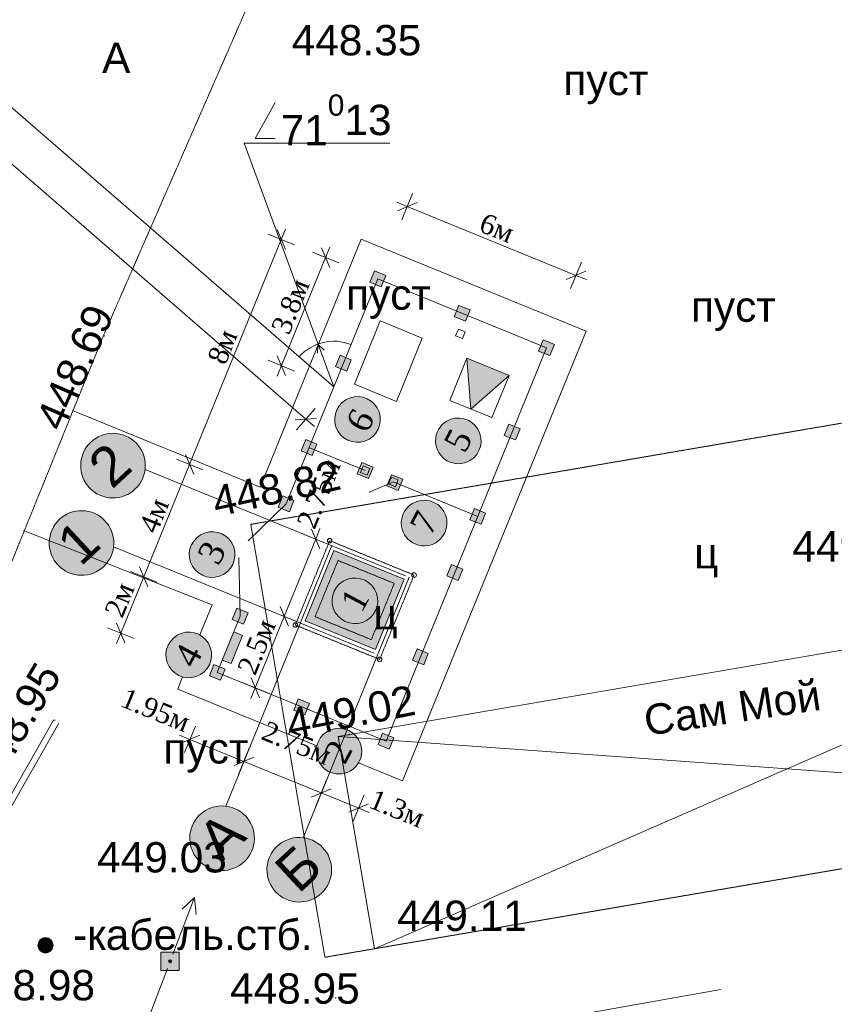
# Model space of a CAD drawing. Header units: millimetres. Extents: x 918404 to 1362154, y 4120617 to 4364104.
# Tile 123 of 256: x 1001709 to 1007075, y 4240037 to 4246523. Entities that reach past the tile are written whole.
import ezdxf

# ---------------------------------------------------------------- set-up
doc = ezdxf.new("R2010")
doc.units = ezdxf.units.MM
doc.header["$MEASUREMENT"] = 0
doc.linetypes.add('STRIHSMALL', pattern=[1, 0.5, -0.5])
doc.linetypes.add('Д_ТРОТ_ТРУБА', pattern=[1.5, 0.75, -0.75])
for name, color, linetype, lineweight in [('(008) Скульптуры_Ном._пера__7', 7, 'Continuous', 18), ('(016) Кабель_Ном._пера__7', 7, 'Continuous', 18), ('(022) Возд. Линии_Ном._пера__240', 240, 'Continuous', 18), ('(022) Возд. Линии_Ном._пера__7', 7, 'Continuous', 18), ('(025) Дорога_Ном._пера__7', 7, 'Continuous', 18), ('0_Ном._пера__1', 1, 'Continuous', 18), ('0_Ном._пера__4', 4, 'Continuous', 18), ('0_Ном._пера__5', 5, 'Continuous', 18), ('0_Ном._пера__6', 6, 'Continuous', 18), ('0_Ном._пера__7', 7, 'Continuous', 18), ('0_Ном._пера__7_Ном._пера__1', 1, 'Continuous', 18), ('0_Ном._пера__7_Ном._пера__7', 7, 'Continuous', 18), ('DIMS_Ном._пера__7', 7, 'Continuous', 18), ('Fills_Pen_No__7_Ном._пера__7', 7, 'Continuous', 18), ('ВЫСОТА_Ном._пера__5', 5, 'Continuous', 18), ('ВЫСОТА_Ном._пера__7', 7, 'Continuous', 18), ('Отметка_Ном._пера__255', 255, 'Continuous', 18), ('Текст_Ном._пера__12', 12, 'Continuous', 18), ('ТОЧКИ_Ном._пера__5', 5, 'Continuous', 18)]:
    doc.layers.add(name, color=color, linetype=linetype, lineweight=lineweight)
for name, color, linetype, lineweight, true_color in [('0_Ном._пера__128', 7, 'Continuous', 18, 0x00261c), ('64_Ном._пера__1_Ном._пера__28', 7, 'Continuous', 18, 0x260900), ('64_Ном._пера__1_Ном._пера__48', 7, 'Continuous', 18, 0x261c00), ('Отметка_Ном._пера__244', 7, 'Continuous', 18, 0x7f001f)]:
    doc.layers.add(name, color=color, linetype=linetype, lineweight=lineweight, true_color=true_color)
doc.layers.add('64_Ном._пера__1', color=7, linetype='Continuous')
doc.layers.add('DIMS', color=7, linetype='Continuous')
doc.styles.add('СГЕНЕРИР_СТИЛЬ_1', font='arial.ttf')
doc.styles.add('СГЕНЕРИР_СТИЛЬ_2', font='arial.ttf')
doc.styles.add('СГЕНЕРИР_СТИЛЬ_4', font='times.ttf')
doc.styles.add('СГЕНЕРИР_СТИЛЬ_5', font='times.ttf')
doc.dimstyles.new('СГЕНЕРИР_СТИЛЬ__1', dxfattribs={"dimtxt": 129.999995, "dimasz": 95, "dimexe": 0.18, "dimexo": 100000, "dimgap": 0.09, "dimtad": 1, "dimdec": 0, "dimzin": 0, "dimdsep": 46, "dimtxsty": 'СГЕНЕРИР_СТИЛЬ_5', "dimblk": 'ARROWHEAD_6', "dimblk1": 'ARROWHEAD_6', "dimblk2": 'ARROWHEAD_6', "dimcen": 0.09, "dimclrd": 7, "dimclre": 7, "dimclrt": 7, "dimazin": 0, "dimtfac": 1, "dimtdec": 4, "dimtmove": 0, "dimatfit": 3, "dimfxl": 0, "dimtolj": 1, "dimtzin": 0, "dimarcsym": 0})

# ---------------------------------------------------------------- blocks, each defined once
blk = doc.blocks.new('*D1102', base_point=(295942.9, 4126321.9))
at = {"layer": 'DIMS_Ном._пера__7', "linetype": 'Continuous'}
for p, q in [((1004226.8, 4245205.2), (1004297.6, 4245378.8)), ((1004192.8, 4245320.3), (1004262.2, 4245292)), ((1004327.4, 4245319.4), (1004197, 4245264.6)), ((1004262.2, 4245292), (1005373.4, 4244838.9)), ((1005338, 4244752.1), (1005408.8, 4244925.7)), ((1005308.2, 4244811.5), (1005438.5, 4244866.3)), ((1005373.4, 4244838.9), (1005442.8, 4244810.5))]:
    blk.add_line(p, q, dxfattribs=at)
at = {"layer": 'DIMS_Ном._пера__7', "insert": (1004724.7, 4245131.5), "char_height": 130, "attachment_point": 7, "rotation": 337.81331, "style": 'СГЕНЕРИР_СТИЛЬ_5'}
blk.add_mtext('{6м}', dxfattribs=at)
blk = doc.blocks.new('ARROWHEAD_6')
at = {"color": 0, "linetype": 'Continuous', "lineweight": 0}
for p, q in [((0, 0), (-1, 0)), ((-0.5, -0.5), (0.5, 0.5))]:
    blk.add_line(p, q, dxfattribs=at)
blk = doc.blocks.new('*D1103', base_point=(295942.9, 4126321.9))
at = {"layer": 'DIMS_Ном._пера__7', "linetype": 'Continuous'}
for p, q in [((1003460, 4245009.6), (1003405.2, 4245140)), ((1003460.9, 4245144.2), (1003432.6, 4245074.8)), ((1003432.6, 4245074.8), (1002828.4, 4243593.4)), ((1003345.8, 4245110.2), (1003519.4, 4245039.4)), ((1002855.9, 4243528.2), (1002801, 4243658.6)), ((1002828.4, 4243593.4), (1002526.5, 4242853)), ((1002741.6, 4243628.8), (1002915.3, 4243558))]:
    blk.add_line(p, q, dxfattribs=at)
at = {"layer": 'DIMS_Ном._пера__7', "insert": (1003064.5, 4244241), "char_height": 130, "attachment_point": 7, "rotation": 67.81331, "style": 'СГЕНЕРИР_СТИЛЬ_5'}
blk.add_mtext('{8м}', dxfattribs=at)
blk = doc.blocks.new('*D1104', base_point=(295942.9, 4126321.9))
at = {"layer": 'DIMS_Ном._пера__7', "linetype": 'Continuous'}
for p, q in [((1002855.9, 4243528.2), (1002801, 4243658.6)), ((1002828.4, 4243593.4), (1002526.5, 4242853)), ((1002439.7, 4242888.5), (1002613.3, 4242817.6)), ((1002553.9, 4242787.9), (1002499.1, 4242918.2)), ((1002526.5, 4242853), (1002375.5, 4242482.7))]:
    blk.add_line(p, q, dxfattribs=at)
at = {"layer": 'DIMS_Ном._пера__7', "insert": (1002611.4, 4243130.1), "char_height": 130, "attachment_point": 7, "rotation": 67.81331, "style": 'СГЕНЕРИР_СТИЛЬ_5'}
blk.add_mtext('{4м}', dxfattribs=at)
blk = doc.blocks.new('*D1105', base_point=(295942.9, 4126321.9))
at = {"layer": 'DIMS_Ном._пера__7', "linetype": 'Continuous'}
for p, q in [((1002553.9, 4242787.9), (1002499.1, 4242918.2)), ((1002526.5, 4242853), (1002375.5, 4242482.7)), ((1002348, 4242547.8), (1002402.9, 4242417.5)), ((1002288.7, 4242518.1), (1002462.3, 4242447.3)), ((1002375.5, 4242482.7), (1002347.1, 4242413.2))]:
    blk.add_line(p, q, dxfattribs=at)
at = {"layer": 'DIMS_Ном._пера__7', "insert": (1002384.9, 4242574.8), "char_height": 130, "attachment_point": 7, "rotation": 67.81331, "style": 'СГЕНЕРИР_СТИЛЬ_5'}
blk.add_mtext('{2м}', dxfattribs=at)
blk = doc.blocks.new('*D1106', base_point=(295942.9, 4126321.9))
at = {"layer": 'DIMS_Ном._пера__7', "linetype": 'Continuous'}
for p, q in [((1003751.1, 4244890.9), (1003696.3, 4245021.2)), ((1003723.7, 4244956), (1003752, 4245025.5)), ((1003433.4, 4244244.2), (1003723.7, 4244956)), ((1003810.5, 4244920.6), (1003636.9, 4244991.5)), ((1003406, 4244309.3), (1003460.8, 4244179)), ((1003520.2, 4244208.8), (1003346.6, 4244279.6)), ((1003405.1, 4244174.7), (1003433.4, 4244244.2))]:
    blk.add_line(p, q, dxfattribs=at)
at = {"layer": 'DIMS_Ном._пера__7', "insert": (1003484.8, 4244439), "char_height": 130, "attachment_point": 7, "rotation": 67.81331, "style": 'СГЕНЕРИР_СТИЛЬ_5'}
blk.add_mtext('{3.8м}', dxfattribs=at)
blk = doc.blocks.new('*D1107', base_point=(295942.9, 4126321.9))
at = {"layer": 'DIMS_Ном._пера__7', "linetype": 'Continuous'}
for p, q in [((998398.6, 4248522.7), (998275.7, 4248381.1)), ((998337.2, 4248451.9), (998280.5, 4248501)), ((998407.7, 4248456.9), (998266.6, 4248446.9)), ((1003593.7, 4243891.8), (998337.2, 4248451.9)), ((1003655.2, 4243962.6), (1003532.3, 4243821)), ((1003523.2, 4243886.8), (1003664.3, 4243896.8)), ((1003650.4, 4243842.7), (1003593.7, 4243891.8))]:
    blk.add_line(p, q, dxfattribs=at)
at = {"layer": 'DIMS_Ном._пера__7', "insert": (1000861.7, 4246296.3), "char_height": 130, "attachment_point": 7, "rotation": 319.05806, "style": 'СГЕНЕРИР_СТИЛЬ_5'}
blk.add_mtext('{35м}', dxfattribs=at)
blk = doc.blocks.new('*D1152', base_point=(295942.9, 4126321.9))
at = {"layer": 'DIMS_Ном._пера__7', "linetype": 'Continuous'}
for p, q in [((1003572, 4243137), (1003745.7, 4243066.4)), ((1003686.3, 4243036.6), (1003631.3, 4243166.9)), ((1003687.1, 4243171.2), (1003658.8, 4243101.7)), ((1003658.8, 4243101.7), (1003451.7, 4242592.2)), ((1003364.8, 4242627.5), (1003538.5, 4242556.9)), ((1003479.2, 4242527.1), (1003424.2, 4242657.4)), ((1003451.7, 4242592.2), (1003260.5, 4242122))]:
    blk.add_line(p, q, dxfattribs=at)
at = {"layer": 'DIMS_Ном._пера__7', "insert": (1003653.6, 4243157.8), "char_height": 130, "attachment_point": 7, "rotation": 67.87503, "style": 'СГЕНЕРИР_СТИЛЬ_5'}
blk.add_mtext('{2.75м}', dxfattribs=at)
blk = doc.blocks.new('*D1153', base_point=(295942.9, 4126321.9))
at = {"layer": 'DIMS_Ном._пера__7', "linetype": 'Continuous'}
for p, q in [((1003479.2, 4242527.1), (1003424.2, 4242657.4)), ((1003451.7, 4242592.2), (1003260.5, 4242122)), ((1003173.7, 4242157.3), (1003347.3, 4242086.7)), ((1003233, 4242187.2), (1003288, 4242056.9)), ((1003260.5, 4242122), (1003232.3, 4242052.6))]:
    blk.add_line(p, q, dxfattribs=at)
at = {"layer": 'DIMS_Ном._пера__7', "insert": (1003262.5, 4242195.9), "char_height": 130, "attachment_point": 7, "rotation": 67.87503, "style": 'СГЕНЕРИР_СТИЛЬ_5'}
blk.add_mtext('{2.5м}', dxfattribs=at)
blk = doc.blocks.new('*D1154', base_point=(295942.9, 4126321.9))
at = {"layer": 'DIMS_Ном._пера__7', "linetype": 'Continuous'}
for p, q in [((1002795.5, 4241695.7), (1002866.4, 4241869.3)), ((1002761.5, 4241810.8), (1002830.9, 4241782.5)), ((1002896.1, 4241809.9), (1002765.8, 4241755.1)), ((1002830.9, 4241782.5), (1003186.1, 4241637.7)), ((1003251.3, 4241665.1), (1003120.9, 4241610.3))]:
    blk.add_line(p, q, dxfattribs=at)
at = {"layer": 'DIMS_Ном._пера__7', "insert": (1002362.3, 4242001.7), "char_height": 130, "attachment_point": 7, "rotation": 337.81331, "style": 'СГЕНЕРИР_СТИЛЬ_5'}
blk.add_mtext('{1.95м}', dxfattribs=at)
blk = doc.blocks.new('*D1155', base_point=(295942.9, 4126321.9))
at = {"layer": 'DIMS_Ном._пера__7', "linetype": 'Continuous'}
for p, q in [((1002830.9, 4241782.5), (1003186.1, 4241637.7)), ((1003150.7, 4241550.9), (1003221.5, 4241724.5)), ((1003251.3, 4241665.1), (1003120.9, 4241610.3)), ((1003186.1, 4241637.7), (1003695.2, 4241430)), ((1003659.8, 4241343.2), (1003730.6, 4241516.8)), ((1003760.4, 4241457.5), (1003630.1, 4241402.6)), ((1003695.2, 4241430), (1003942.1, 4241329.4))]:
    blk.add_line(p, q, dxfattribs=at)
at = {"layer": 'DIMS_Ном._пера__7', "insert": (1003290.9, 4241784.5), "char_height": 130, "attachment_point": 7, "rotation": 337.81331, "style": 'СГЕНЕРИР_СТИЛЬ_5'}
blk.add_mtext('{2.75м}', dxfattribs=at)
blk = doc.blocks.new('*D1156', base_point=(295942.9, 4126321.9))
at = {"layer": 'DIMS_Ном._пера__7', "linetype": 'Continuous'}
for p, q in [((1003760.4, 4241457.5), (1003630.1, 4241402.6)), ((1003695.2, 4241430), (1003942.1, 4241329.4)), ((1003906.7, 4241242.6), (1003977.5, 4241416.2)), ((1003876.9, 4241301.9), (1004007.3, 4241356.8)), ((1003942.1, 4241329.4), (1004011.5, 4241301))]:
    blk.add_line(p, q, dxfattribs=at)
at = {"layer": 'DIMS_Ном._пера__7', "insert": (1003998.2, 4241334.6), "char_height": 130, "attachment_point": 7, "rotation": 337.81331, "style": 'СГЕНЕРИР_СТИЛЬ_5'}
blk.add_mtext('{1.3м}', dxfattribs=at)
blk = doc.blocks.new('Колонна_1069', base_point=(1003161.9, 4242593.9))
at = {"layer": '64_Ном._пера__1_Ном._пера__48', "linetype": 'Continuous'}
blk.add_hatch(color=256, dxfattribs=at).paths.add_polyline_path([(1003109.7, 4242572), (1003183.8, 4242541.8), (1003214, 4242615.9), (1003139.9, 4242646.1)])
at = {"layer": '64_Ном._пера__1_Ном._пера__28', "linetype": 'Continuous', "flags": 128}
blk.add_lwpolyline([(1003109.7, 4242572), (1003183.8, 4242541.8), (1003214, 4242615.9), (1003139.9, 4242646.1)], close=True, dxfattribs=at)
blk = doc.blocks.new('Колонна_1070', base_point=(1003841.4, 4244260.1))
at = {"layer": '64_Ном._пера__1_Ном._пера__48', "linetype": 'Continuous'}
blk.add_hatch(color=256, dxfattribs=at).paths.add_polyline_path([(1003789.2, 4244238.2), (1003863.3, 4244207.9), (1003893.5, 4244282), (1003819.4, 4244312.2)])
at = {"layer": '64_Ном._пера__1_Ном._пера__28', "linetype": 'Continuous', "flags": 128}
blk.add_lwpolyline([(1003789.2, 4244238.2), (1003863.3, 4244207.9), (1003893.5, 4244282), (1003819.4, 4244312.2)], close=True, dxfattribs=at)
blk = doc.blocks.new('Колонна_1071', base_point=(1005179.1, 4244362.5))
at = {"layer": '64_Ном._пера__1_Ном._пера__48', "linetype": 'Continuous'}
blk.add_hatch(color=256, dxfattribs=at).paths.add_polyline_path([(1005201, 4244310.4), (1005231.2, 4244384.4), (1005157.2, 4244414.7), (1005126.9, 4244340.6)])
at = {"layer": '64_Ном._пера__1_Ном._пера__28', "linetype": 'Continuous', "flags": 128}
blk.add_lwpolyline([(1005201, 4244310.4), (1005231.2, 4244384.4), (1005157.2, 4244414.7), (1005126.9, 4244340.6)], close=True, dxfattribs=at)
blk = doc.blocks.new('Колонна_1072', base_point=(1004952.5, 4243806.9))
at = {"layer": '64_Ном._пера__1_Ном._пера__48', "linetype": 'Continuous'}
blk.add_hatch(color=256, dxfattribs=at).paths.add_polyline_path([(1004974.4, 4243754.8), (1005004.7, 4243828.9), (1004930.6, 4243859.1), (1004900.4, 4243785)])
at = {"layer": '64_Ном._пера__1_Ном._пера__28', "linetype": 'Continuous', "flags": 128}
blk.add_lwpolyline([(1004974.4, 4243754.8), (1005004.7, 4243828.9), (1004930.6, 4243859.1), (1004900.4, 4243785)], close=True, dxfattribs=at)
blk = doc.blocks.new('Колонна_1073', base_point=(1004725.9, 4243251.4))
at = {"layer": '64_Ном._пера__1_Ном._пера__48', "linetype": 'Continuous'}
blk.add_hatch(color=256, dxfattribs=at).paths.add_polyline_path([(1004747.9, 4243199.2), (1004778.1, 4243273.3), (1004704, 4243303.5), (1004673.8, 4243229.4)])
at = {"layer": '64_Ном._пера__1_Ном._пера__28', "linetype": 'Continuous', "flags": 128}
blk.add_lwpolyline([(1004747.9, 4243199.2), (1004778.1, 4243273.3), (1004704, 4243303.5), (1004673.8, 4243229.4)], close=True, dxfattribs=at)
blk = doc.blocks.new('Колонна_1074', base_point=(1003010.8, 4242223.6))
at = {"layer": '64_Ном._пера__1_Ном._пера__48', "linetype": 'Continuous'}
blk.add_hatch(color=256, dxfattribs=at).paths.add_polyline_path([(1002958.7, 4242201.6), (1003032.7, 4242171.4), (1003063, 4242245.5), (1002988.9, 4242275.7)])
at = {"layer": '64_Ном._пера__1_Ном._пера__28', "linetype": 'Continuous', "flags": 128}
blk.add_lwpolyline([(1002958.7, 4242201.6), (1003032.7, 4242171.4), (1003063, 4242245.5), (1002988.9, 4242275.7)], close=True, dxfattribs=at)
blk = doc.blocks.new('Колонна_1075', base_point=(1004623.5, 4244589.1))
at = {"layer": '64_Ном._пера__1_Ном._пера__48', "linetype": 'Continuous'}
blk.add_hatch(color=256, dxfattribs=at).paths.add_polyline_path([(1004645.4, 4244536.9), (1004675.7, 4244611), (1004601.6, 4244641.2), (1004571.4, 4244567.2)])
at = {"layer": '64_Ном._пера__1_Ном._пера__28', "linetype": 'Continuous', "flags": 128}
blk.add_lwpolyline([(1004645.4, 4244536.9), (1004675.7, 4244611), (1004601.6, 4244641.2), (1004571.4, 4244567.2)], close=True, dxfattribs=at)
blk = doc.blocks.new('Колонна_1076', base_point=(1003463.8, 4243334.3))
at = {"layer": '64_Ном._пера__1_Ном._пера__48', "linetype": 'Continuous'}
blk.add_hatch(color=256, dxfattribs=at).paths.add_polyline_path([(1003411.7, 4243312.4), (1003485.7, 4243282.1), (1003515.9, 4243356.2), (1003441.9, 4243386.4)])
at = {"layer": '64_Ном._пера__1_Ном._пера__28', "linetype": 'Continuous', "flags": 128}
blk.add_lwpolyline([(1003411.7, 4243312.4), (1003485.7, 4243282.1), (1003515.9, 4243356.2), (1003441.9, 4243386.4)], close=True, dxfattribs=at)
blk = doc.blocks.new('Колонна_1077', base_point=(1003614.8, 4243704.5))
at = {"layer": '64_Ном._пера__1_Ном._пера__48', "linetype": 'Continuous'}
blk.add_hatch(color=256, dxfattribs=at).paths.add_polyline_path([(1003562.6, 4243682.6), (1003636.7, 4243652.4), (1003666.9, 4243726.4), (1003592.9, 4243756.7)])
at = {"layer": '64_Ном._пера__1_Ном._пера__28', "linetype": 'Continuous', "flags": 128}
blk.add_lwpolyline([(1003562.6, 4243682.6), (1003636.7, 4243652.4), (1003666.9, 4243726.4), (1003592.9, 4243756.7)], close=True, dxfattribs=at)
blk = doc.blocks.new('Колонна_1078', base_point=(1004180.3, 4243473.9))
at = {"layer": '64_Ном._пера__1_Ном._пера__48', "linetype": 'Continuous'}
blk.add_hatch(color=256, dxfattribs=at).paths.add_polyline_path([(1004202.2, 4243421.7), (1004232.4, 4243495.8), (1004158.4, 4243526), (1004128.2, 4243452)])
at = {"layer": '64_Ном._пера__1_Ном._пера__28', "linetype": 'Continuous', "flags": 128}
blk.add_lwpolyline([(1004202.2, 4243421.7), (1004232.4, 4243495.8), (1004158.4, 4243526), (1004128.2, 4243452)], close=True, dxfattribs=at)
blk = doc.blocks.new('Колонна_1079', base_point=(1003985.2, 4243553.5))
at = {"layer": '64_Ном._пера__1_Ном._пера__48', "linetype": 'Continuous'}
blk.add_hatch(color=256, dxfattribs=at).paths.add_polyline_path([(1004007.1, 4243501.3), (1004037.3, 4243575.4), (1003963.2, 4243605.6), (1003933, 4243531.5)])
at = {"layer": '64_Ном._пера__1_Ном._пера__28', "linetype": 'Continuous', "flags": 128}
blk.add_lwpolyline([(1004007.1, 4243501.3), (1004037.3, 4243575.4), (1003963.2, 4243605.6), (1003933, 4243531.5)], close=True, dxfattribs=at)
blk = doc.blocks.new('Колонна_1080', base_point=(1004067.9, 4244815.7))
at = {"layer": '64_Ном._пера__1_Ном._пера__48', "linetype": 'Continuous'}
blk.add_hatch(color=256, dxfattribs=at).paths.add_polyline_path([(1004015.8, 4244793.7), (1004089.9, 4244763.5), (1004120.1, 4244837.6), (1004046, 4244867.8)])
at = {"layer": '64_Ном._пера__1_Ном._пера__28', "linetype": 'Continuous', "flags": 128}
blk.add_lwpolyline([(1004015.8, 4244793.7), (1004089.9, 4244763.5), (1004120.1, 4244837.6), (1004046, 4244867.8)], close=True, dxfattribs=at)
blk = doc.blocks.new('Колонна_1255', base_point=(1003566.4, 4241997))
at = {"layer": '64_Ном._пера__1_Ном._пера__48', "linetype": 'Continuous'}
blk.add_hatch(color=256, dxfattribs=at).paths.add_polyline_path([(1003588.3, 4241944.8), (1003618.5, 4242018.9), (1003544.5, 4242049.1), (1003514.2, 4241975)])
at = {"layer": '64_Ном._пера__1_Ном._пера__28', "linetype": 'Continuous', "flags": 128}
blk.add_lwpolyline([(1003588.3, 4241944.8), (1003618.5, 4242018.9), (1003544.5, 4242049.1), (1003514.2, 4241975)], close=True, dxfattribs=at)
blk = doc.blocks.new('Колонна_1256', base_point=(1004122, 4241770.4))
at = {"layer": '64_Ном._пера__1_Ном._пера__48', "linetype": 'Continuous'}
blk.add_hatch(color=256, dxfattribs=at).paths.add_polyline_path([(1004143.9, 4241718.3), (1004174.1, 4241792.3), (1004100, 4241822.5), (1004069.8, 4241748.5)])
at = {"layer": '64_Ном._пера__1_Ном._пера__28', "linetype": 'Continuous', "flags": 128}
blk.add_lwpolyline([(1004143.9, 4241718.3), (1004174.1, 4241792.3), (1004100, 4241822.5), (1004069.8, 4241748.5)], close=True, dxfattribs=at)
blk = doc.blocks.new('Колонна_1257', base_point=(1004348.5, 4242326))
at = {"layer": '64_Ном._пера__1_Ном._пера__48', "linetype": 'Continuous'}
blk.add_hatch(color=256, dxfattribs=at).paths.add_polyline_path([(1004370.5, 4242273.8), (1004400.7, 4242347.9), (1004326.6, 4242378.1), (1004296.4, 4242304)])
at = {"layer": '64_Ном._пера__1_Ном._пера__28', "linetype": 'Continuous', "flags": 128}
blk.add_lwpolyline([(1004370.5, 4242273.8), (1004400.7, 4242347.9), (1004326.6, 4242378.1), (1004296.4, 4242304)], close=True, dxfattribs=at)
blk = doc.blocks.new('Колонна_1258', base_point=(1004575.1, 4242881.6))
at = {"layer": '64_Ном._пера__1_Ном._пера__48', "linetype": 'Continuous'}
blk.add_hatch(color=256, dxfattribs=at).paths.add_polyline_path([(1004597.1, 4242829.4), (1004627.3, 4242903.5), (1004553.2, 4242933.7), (1004523, 4242859.6)])
at = {"layer": '64_Ном._пера__1_Ном._пера__28', "linetype": 'Continuous', "flags": 128}
blk.add_lwpolyline([(1004597.1, 4242829.4), (1004627.3, 4242903.5), (1004553.2, 4242933.7), (1004523, 4242859.6)], close=True, dxfattribs=at)

msp = doc.modelspace()

# ---------------------------------------------------------------- hatches: boundary and pattern name
at = {"layer": '(022) Возд. Линии_Ном._пера__240', "linetype": 'Continuous'}
h = msp.add_hatch(color=256, dxfattribs=at)
h.paths.add_polyline_path([(1002759.8, 4240380.4), (1002639.8, 4240380.4), (1002639.8, 4240260.4), (1002759.8, 4240260.4)])
h.paths.add_polyline_path([(1002709.8, 4240320.4, -1.000034), (1002689.8, 4240320.4, -1)], flags=0)
at = {"layer": '(022) Возд. Линии_Ном._пера__7', "linetype": 'Continuous'}
msp.add_hatch(color=256, dxfattribs=at).paths.add_polyline_path([(1002707.1, 4240313.6, 1), (1002692.5, 4240327.2, 1)])
at = {"layer": '0_Ном._пера__1', "linetype": 'Continuous', "lineweight": 18}
for points in [[(1004932.5, 4244179.4), (1004654.7, 4244292.6), (1004679.2, 4243972.9), (1004685.5, 4243962.8)], [(1004052.8, 4242374.2), (1004241.6, 4242837.2), (1003778.7, 4243026), (1003589.8, 4242563)]]:
    msp.add_hatch(color=14, dxfattribs=at).paths.add_polyline_path(points)
at = {"layer": '0_Ном._пера__1', "linetype": 'Continuous', "lineweight": 0, "true_color": 0xbf0000}
msp.add_hatch(color=12, dxfattribs=at).paths.add_polyline_path([(1003043.9, 4242304.7), (1003119.4, 4242489.9), (1003177.2, 4242466.3), (1003101.7, 4242281.1)])
at = {"layer": 'Отметка_Ном._пера__255', "linetype": 'Continuous', "lineweight": 0, "true_color": 0xffffff}
for points in [[(1003857.6, 4244019.1, 1), (1004011.1, 4243760.4, 1)], [(1004521.7, 4243878.2, 1), (1004675.2, 4243619.5, 1)], [(1004296.4, 4243336.7, 1), (1004449.9, 4243078, 1)], [(1003106.1, 4243076.3, 1), (1002847.4, 4242922.8, 1)], [(1004046.5, 4242771.7, 1), (1003787.8, 4242618.2, 1)], [(1002952.1, 4242415.3, 1), (1002693.4, 4242261.8, 1)], [(1003941.6, 4241781.7, 1), (1003683, 4241628.2, 1)]]:
    msp.add_hatch(color=7, dxfattribs=at).paths.add_polyline_path(points)
at = {"layer": 'Отметка_Ном._пера__255', "linetype": 'Continuous'}
for points in [[(1002112.5, 4243611, -1), (1002535, 4243560.2, -1)], [(1001905.3, 4243101.5, -1), (1002327.8, 4243050.7, -1)], [(1003016.8, 4240919.7, -1), (1003067.2, 4241342.3, -1)], [(1003525.6, 4240712.2, -1), (1003575.9, 4241134.8, -1)]]:
    msp.add_hatch(color=256, dxfattribs=at).paths.add_polyline_path(points)

# ---------------------------------------------------------------- linework, layer by layer
at = {"layer": '(016) Кабель_Ном._пера__7', "linetype": 'Continuous'}
for p, q in [((1001840.4, 4240457.9), (1001917.4, 4240457.9)), ((1001841.4, 4240458.9), (1001916.4, 4240458.9)), ((1001842.4, 4240459.9), (1001916.4, 4240459.9)), ((1001843.4, 4240460.9), (1001915.4, 4240460.9)), ((1001844.4, 4240461.9), (1001914.4, 4240461.9)), ((1001845.4, 4240462.9), (1001913.4, 4240462.9)), ((1001846.4, 4240463.9), (1001911.4, 4240463.9)), ((1001847.4, 4240464.9), (1001910.4, 4240464.9)), ((1001848.4, 4240465.9), (1001909.4, 4240465.9)), ((1001850.4, 4240466.9), (1001908.4, 4240466.9)), ((1001851.4, 4240467.9), (1001906.4, 4240467.9)), ((1001853.4, 4240468.9), (1001905.4, 4240468.9)), ((1001854.4, 4240469.9), (1001903.4, 4240469.9)), ((1001856.4, 4240470.9), (1001901.4, 4240470.9)), ((1001858.4, 4240471.9), (1001899.4, 4240471.9)), ((1001861.4, 4240472.9), (1001897.4, 4240472.9)), ((1001864.4, 4240473.9), (1001894.4, 4240473.9)), ((1001867.4, 4240474.9), (1001890.4, 4240474.9)), ((1001873.4, 4240475.9), (1001884.4, 4240475.9)), ((1001829.4, 4240434.9), (1001928.4, 4240434.9)), ((1001829.4, 4240433.9), (1001928.4, 4240433.9)), ((1001829.4, 4240432.9), (1001928.4, 4240432.9)), ((1001829.4, 4240431.9), (1001928.4, 4240431.9)), ((1001829.4, 4240430.9), (1001928.4, 4240430.9)), ((1001829.4, 4240429.9), (1001928.4, 4240429.9)), ((1001829.4, 4240428.9), (1001929.4, 4240428.9)), ((1001829.4, 4240427.9), (1001929.4, 4240427.9)), ((1001829.4, 4240426.9), (1001929.4, 4240426.9)), ((1001829.4, 4240425.9), (1001929.4, 4240425.9)), ((1001829.4, 4240424.9), (1001929.4, 4240424.9)), ((1001829.4, 4240423.9), (1001929.4, 4240423.9)), ((1001829.4, 4240422.9), (1001928.4, 4240422.9)), ((1001829.4, 4240421.9), (1001928.4, 4240421.9)), ((1001829.4, 4240420.9), (1001928.4, 4240420.9)), ((1001829.4, 4240419.9), (1001928.4, 4240419.9)), ((1001829.4, 4240418.9), (1001928.4, 4240418.9)), ((1001829.4, 4240417.9), (1001928.4, 4240417.9)), ((1001829.4, 4240416.9), (1001928.4, 4240416.9)), ((1001830.4, 4240438.9), (1001927.4, 4240438.9)), ((1001830.4, 4240437.9), (1001927.4, 4240437.9)), ((1001830.4, 4240436.9), (1001927.4, 4240436.9)), ((1001830.4, 4240435.9), (1001928.4, 4240435.9)), ((1001830.4, 4240415.9), (1001928.4, 4240415.9)), ((1001830.4, 4240414.9), (1001927.4, 4240414.9)), ((1001830.4, 4240413.9), (1001927.4, 4240413.9)), ((1001830.4, 4240412.9), (1001927.4, 4240412.9)), ((1001831.4, 4240442.9), (1001926.4, 4240442.9)), ((1001831.4, 4240441.9), (1001926.4, 4240441.9)), ((1001831.4, 4240440.9), (1001926.4, 4240440.9)), ((1001831.4, 4240439.9), (1001927.4, 4240439.9)), ((1001831.4, 4240411.9), (1001927.4, 4240411.9)), ((1001831.4, 4240410.9), (1001926.4, 4240410.9)), ((1001831.4, 4240409.9), (1001926.4, 4240409.9)), ((1001832.4, 4240444.9), (1001925.4, 4240444.9)), ((1001832.4, 4240443.9), (1001925.4, 4240443.9)), ((1001832.4, 4240408.9), (1001926.4, 4240408.9)), ((1001832.4, 4240407.9), (1001925.4, 4240407.9)), ((1001832.4, 4240406.9), (1001925.4, 4240406.9)), ((1001833.4, 4240446.9), (1001924.4, 4240446.9)), ((1001833.4, 4240445.9), (1001925.4, 4240445.9)), ((1001833.4, 4240405.9), (1001924.4, 4240405.9)), ((1001833.4, 4240404.9), (1001924.4, 4240404.9)), ((1001834.4, 4240448.9), (1001923.4, 4240448.9)), ((1001834.4, 4240447.9), (1001924.4, 4240447.9)), ((1001834.4, 4240403.9), (1001923.4, 4240403.9)), ((1001834.4, 4240402.9), (1001923.4, 4240402.9)), ((1001835.4, 4240450.9), (1001922.4, 4240450.9)), ((1001835.4, 4240449.9), (1001923.4, 4240449.9)), ((1001835.4, 4240401.9), (1001922.4, 4240401.9)), ((1001835.4, 4240400.9), (1001922.4, 4240400.9)), ((1001836.4, 4240452.9), (1001921.4, 4240452.9)), ((1001836.4, 4240451.9), (1001922.4, 4240451.9)), ((1001836.4, 4240399.9), (1001921.4, 4240399.9)), ((1001837.4, 4240453.9), (1001920.4, 4240453.9)), ((1001837.4, 4240398.9), (1001920.4, 4240398.9)), ((1001837.4, 4240397.9), (1001920.4, 4240397.9)), ((1001838.4, 4240455.9), (1001919.4, 4240455.9)), ((1001838.4, 4240454.9), (1001920.4, 4240454.9)), ((1001838.4, 4240396.9), (1001919.4, 4240396.9)), ((1001839.4, 4240456.9), (1001918.4, 4240456.9)), ((1001839.4, 4240395.9), (1001918.4, 4240395.9)), ((1001840.4, 4240394.9), (1001918.4, 4240394.9)), ((1001840.4, 4240393.9), (1001917.4, 4240393.9)), ((1001841.4, 4240392.9), (1001916.4, 4240392.9)), ((1001842.4, 4240391.9), (1001915.4, 4240391.9)), ((1001843.4, 4240390.9), (1001914.4, 4240390.9)), ((1001844.4, 4240389.9), (1001913.4, 4240389.9)), ((1001845.4, 4240388.9), (1001912.4, 4240388.9)), ((1001846.4, 4240387.9), (1001911.4, 4240387.9)), ((1001848.4, 4240386.9), (1001910.4, 4240386.9)), ((1001849.4, 4240385.9), (1001908.4, 4240385.9)), ((1001850.4, 4240384.9), (1001907.4, 4240384.9)), ((1001852.4, 4240383.9), (1001905.4, 4240383.9)), ((1001854.4, 4240382.9), (1001904.4, 4240382.9)), ((1001855.4, 4240381.9), (1001902.4, 4240381.9)), ((1001857.4, 4240380.9), (1001900.4, 4240380.9)), ((1001860.4, 4240379.9), (1001897.4, 4240379.9)), ((1001862.4, 4240378.9), (1001895.4, 4240378.9)), ((1001866.4, 4240377.9), (1001891.4, 4240377.9)), ((1001870.4, 4240376.9), (1001887.4, 4240376.9))]:
    msp.add_line(p, q, dxfattribs=at)
msp.add_circle((1001879.4, 4240425.9), 50, dxfattribs=at)
at = {"layer": '(022) Возд. Линии_Ном._пера__7', "linetype": 'Continuous'}
for p, q in [((1002717.5, 4240366.5), (1002861.5, 4240739.7)), ((1002861.5, 4240739.7), (1002778.8, 4240664.3)), ((1002861.5, 4240739.7), (1002872.1, 4240628.4)), ((1002681.8, 4240273.3), (1002539.2, 4239899.6))]:
    msp.add_line(p, q, dxfattribs=at)
at = {"layer": '(022) Возд. Линии_Ном._пера__7', "linetype": 'Continuous', "flags": 128}
msp.add_lwpolyline([(1002639.8, 4240260.4), (1002759.8, 4240260.4), (1002759.8, 4240380.4), (1002639.8, 4240380.4)], close=True, dxfattribs=at)
at = {"layer": '(022) Возд. Линии_Ном._пера__7', "linetype": 'Continuous'}
msp.add_circle((1002699.8, 4240320.4), 10, dxfattribs=at)
at = {"layer": '0_Ном._пера__1', "linetype": 'Continuous', "flags": 128}
msp.add_lwpolyline([(1004654.7, 4244292.6), (1004932.5, 4244179.4), (1004819.2, 4243901.6), (1004541.4, 4244014.9)], close=True, dxfattribs=at)
msp.add_lwpolyline([(1004932.5, 4244179.4), (1004680.3, 4243958.2), (1004654.7, 4244292.6)], dxfattribs=at)
at = {"layer": '0_Ном._пера__128', "linetype": 'Continuous'}
for p, q in [((1003985.2, 4243553.5), (1003614.8, 4243704.5)), ((1004725.9, 4243251.4), (1004170.4, 4243477.9))]:
    msp.add_line(p, q, dxfattribs=at)
at = {"layer": '0_Ном._пера__4', "linetype": 'Continuous', "flags": 128}
msp.add_lwpolyline([(1000609.8, 4239180.1), (1001580.5, 4239299.2), (1003324.8, 4239600.9), (1006327.4, 4240134.9)], dxfattribs=at)
at = {"layer": '0_Ном._пера__5', "linetype": 'Continuous'}
for p, q in [((1003391.7, 4245976.6), (1003260.1, 4245739.7)), ((1003260.1, 4245739.7), (1003391.7, 4245739.7))]:
    msp.add_line(p, q, dxfattribs=at)
at = {"layer": '0_Ном._пера__6', "linetype": 'Continuous'}
for p, q in [((996511.6, 4250407.1), (1003777.6, 4244103.8)), ((1003777.6, 4244103.8), (1003187.5, 4245708.6)), ((1004146.4, 4245708.6), (1003187.5, 4245708.6)), ((1003670.2, 4244325.4), (1003673.6, 4244386.6)), ((1003673.6, 4244386.6), (1003714.8, 4244345.4))]:
    msp.add_line(p, q, dxfattribs=at)
at = {"layer": '0_Ном._пера__6', "linetype": 'Continuous', "flags": 128}
msp.add_lwpolyline([(1004083.4, 4244538.3), (1004361.2, 4244425), (1004191.3, 4244008.4), (1003913.5, 4244121.6)], close=True, dxfattribs=at)
at = {"layer": '0_Ном._пера__6', "linetype": 'Continuous'}
msp.add_arc((1003777.6, 4244103.8), 301.3, 67.81331, 139.05806, dxfattribs=at)
at = {"layer": '0_Ном._пера__7', "linetype": 'Д_ТРОТ_ТРУБА', "flags": 128}
msp.add_lwpolyline([(1005791.2, 4252674.7), (1003582.7, 4247464.1), (1002260.8, 4244441.4), (998097.2, 4234173.9), (996627.4, 4230549.1)], dxfattribs=at)
at = {"layer": '0_Ном._пера__7', "linetype": 'Continuous', "flags": 128}
for points in [[(1004598.7, 4244485.3), (1004643.1, 4244467.2), (1004625, 4244422.8), (1004580.5, 4244440.9)], [(1003953.9, 4243540.3), (1003972, 4243584.8), (1004016.5, 4243566.6), (1003998.3, 4243522.2)], [(1004139.1, 4243464.8), (1004157.2, 4243509.2), (1004201.6, 4243491.1), (1004183.5, 4243446.7)], [(1004052.8, 4242374.2), (1004241.6, 4242837.2), (1003778.7, 4243026), (1003589.8, 4242563)], [(1009483, 4242773.5), (1003806.7, 4241801.3), (1004046.2, 4240403.1), (1009722.5, 4241375.2)], [(1003043.9, 4242304.7), (1003119.4, 4242489.9), (1003177.2, 4242466.3), (1003101.7, 4242281.1)]]:
    msp.add_lwpolyline(points, close=True, dxfattribs=at)
at = {"layer": '0_Ном._пера__7', "linetype": 'Д_ТРОТ_ТРУБА', "flags": 128}
msp.add_lwpolyline([(1003231.2, 4243198.7), (1009234.1, 4244226.8), (1009722.5, 4241375.2), (1003719.6, 4240347.2)], close=True, dxfattribs=at)
at = {"layer": '0_Ном._пера__7', "linetype": 'STRIHSMALL', "flags": 128}
for points in [[(1004080.2, 4242309), (1004306.8, 4242864.6), (1003751.2, 4243091.2), (1003524.7, 4242535.6)], [(1004080.2, 4242309), (1004306.8, 4242864.6), (1003751.2, 4243091.2), (1003524.7, 4242535.6)], [(1004176.5, 4242809.8), (1004025.4, 4242439.4), (1003655, 4242590.4), (1003806.1, 4242960.8)]]:
    msp.add_lwpolyline(points, close=True, dxfattribs=at)
at = {"layer": '0_Ном._пера__7', "linetype": 'Continuous', "flags": 128}
for points in [[(1009483, 4242773.5), (1004046.2, 4240403.1)], [(1001931.9, 4241908.8), (1000998.3, 4240271)], [(1001966.7, 4241889), (1001033.1, 4240251.2)], [(1003806.7, 4241801.3), (1009722.5, 4241375.2)]]:
    msp.add_lwpolyline(points, dxfattribs=at)
at = {"layer": '0_Ном._пера__7', "linetype": 'Continuous'}
for centre in [(1003751.2, 4243091.2), (1004306.8, 4242864.6), (1003524.7, 4242535.6), (1004080.2, 4242309)]:
    msp.add_circle(centre, 15, dxfattribs=at)
at = {"layer": '0_Ном._пера__7_Ном._пера__1', "linetype": 'Continuous'}
for p, q in [((1002535, 4243560.2), (1004250.6, 4242860.5)), ((1003067.2, 4241342.3), (1003765, 4243058.6)), ((1002327.8, 4243050.7), (1004043.4, 4242351.1)), ((1003575.9, 4241134.8), (1004273.7, 4242851.1))]:
    msp.add_line(p, q, dxfattribs=at)
at = {"layer": '0_Ном._пера__7_Ном._пера__7', "linetype": 'Continuous'}
for p, q in [((1004170.4, 4243477.9), (1004010.4, 4243410.7)), ((1003778.7, 4243026), (1003589.8, 4242563)), ((1004241.6, 4242837.2), (1003778.7, 4243026)), ((1004052.8, 4242374.2), (1004241.6, 4242837.2)), ((1003589.8, 4242563), (1004052.8, 4242374.2))]:
    msp.add_line(p, q, dxfattribs=at)
at = {"layer": 'Fills_Pen_No__7_Ном._пера__7', "linetype": 'Continuous'}
for p, q in [((1003292.6, 4243444.1), (1003958.3, 4245076.4)), ((1003958.3, 4245076.4), (1005439.8, 4244472.2)), ((1004067.9, 4244815.7), (1003463.8, 4243334.3)), ((1004067.9, 4244815.7), (1005179.1, 4244362.5)), ((1005439.8, 4244472.2), (1004231.6, 4241509.7)), ((1005179.1, 4244362.5), (1004122, 4241770.4)), ((1003292.6, 4243444.1), (1002056.8, 4243948.1)), ((1003214.8, 4243090.8), (1003463.8, 4243334.3)), ((1002976.7, 4242669.5), (1001735.1, 4243159.2)), ((1003161.9, 4242593.9), (1003153.3, 4242980.6)), ((1002895.4, 4242470.2), (1002976.7, 4242669.5)), ((1003010.8, 4242223.6), (1003161.9, 4242593.9)), ((1004122, 4241770.4), (1003010.8, 4242223.6)), ((1002750.1, 4242113.9), (1002782.6, 4242193.6)), ((1003666.1, 4241740.3), (1002750.1, 4242113.9)), ((1004231.6, 4241509.7), (1003941.5, 4241628))]:
    msp.add_line(p, q, dxfattribs=at)
at = {"layer": 'Отметка_Ном._пера__244', "linetype": 'Continuous', "flags": 128}
for points in [[(1003857.6, 4244019.1, 1), (1004011.1, 4243760.4, 1)], [(1004521.7, 4243878.2, 1), (1004675.2, 4243619.5, 1)], [(1002112.5, 4243611, -1), (1002535, 4243560.2, -1)], [(1004296.4, 4243336.7, 1), (1004449.9, 4243078, 1)], [(1001905.3, 4243101.5, -1), (1002327.8, 4243050.7, -1)], [(1003106.1, 4243076.3, 1), (1002847.4, 4242922.8, 1)], [(1004046.5, 4242771.7, 1), (1003787.8, 4242618.2, 1)], [(1002952.1, 4242415.3, 1), (1002693.4, 4242261.8, 1)], [(1003941.6, 4241781.7, 1), (1003683, 4241628.2, 1)], [(1003016.8, 4240919.7, -1), (1003067.2, 4241342.3, -1)], [(1003525.6, 4240712.2, -1), (1003575.9, 4241134.8, -1)]]:
    msp.add_lwpolyline(points, format="xyb", close=True, dxfattribs=at)
at = {"layer": 'ТОЧКИ_Ном._пера__5', "linetype": 'Continuous'}
for p, q in [((1002260.8, 4244441.4), (1002270.8, 4244441.4)), ((1003231.2, 4243198.7), (1003241.2, 4243198.7)), ((1001931.9, 4241908.8), (1001941.9, 4241908.8)), ((1003873.4, 4241812.8), (1003883.4, 4241812.8)), ((1001879.4, 4240425.9), (1001889.4, 4240425.9)), ((1003872.4, 4240373.3), (1003882.4, 4240373.3)), ((1002699.8, 4240320.4), (1002709.8, 4240320.4)), ((1001790.2, 4240073.4), (1001800.2, 4240073.4)), ((1003763.6, 4240125.3), (1003773.6, 4240125.3)), ((1003766.3, 4240091.1), (1003776.3, 4240091.1)), ((1003784.4, 4240080.9), (1003794.4, 4240080.9))]:
    msp.add_line(p, q, dxfattribs=at)

# ---------------------------------------------------------------- block references
at = {"layer": '64_Ном._пера__1', "color": 18, "lineweight": 18, "true_color": 0x260900}
for name, p in [('Колонна_1080', (1004067.9, 4244815.7)), ('Колонна_1075', (1004623.5, 4244589.1)), ('Колонна_1071', (1005179.1, 4244362.5)), ('Колонна_1070', (1003841.4, 4244260.1)), ('Колонна_1072', (1004952.5, 4243806.9)), ('Колонна_1077', (1003614.8, 4243704.5)), ('Колонна_1079', (1003985.2, 4243553.5)), ('Колонна_1078', (1004180.3, 4243473.9)), ('Колонна_1076', (1003463.8, 4243334.3)), ('Колонна_1073', (1004725.9, 4243251.4)), ('Колонна_1258', (1004575.1, 4242881.6)), ('Колонна_1069', (1003161.9, 4242593.9)), ('Колонна_1257', (1004348.5, 4242326)), ('Колонна_1074', (1003010.8, 4242223.6)), ('Колонна_1255', (1003566.4, 4241997)), ('Колонна_1256', (1004122, 4241770.4))]:
    msp.add_blockref(name, p, dxfattribs=at)

# ---------------------------------------------------------------- texts
at = {"layer": '(008) Скульптуры_Ном._пера__7', "linetype": 'Continuous', "char_height": 200, "attachment_point": 7, "style": 'СГЕНЕРИР_СТИЛЬ_1'}
for insert in [(1005290.6, 4245965.9), (1003858.7, 4244552.1), (1006130.4, 4244472.6), (1002656.1, 4241563.1)]:
    msp.add_mtext('{пуст}', dxfattribs=dict(at, insert=insert))
at = {"layer": '(016) Кабель_Ном._пера__7', "linetype": 'Continuous', "insert": (1002060.6, 4240392.8), "char_height": 200, "attachment_point": 7, "style": 'СГЕНЕРИР_СТИЛЬ_1'}
msp.add_mtext('{-кабель.стб.}', dxfattribs=at)
at = {"layer": '(025) Дорога_Ном._пера__7', "linetype": 'Continuous', "char_height": 200, "attachment_point": 7, "style": 'СГЕНЕРИР_СТИЛЬ_1'}
for s, insert in [('{A}', (1002251.8, 4246172.4)), ('{ц}', (1006151.8, 4242850.2)), ('{ц}', (1004038.4, 4242449))]:
    msp.add_mtext(s, dxfattribs=dict(at, insert=insert))
at = {"layer": '(025) Дорога_Ном._пера__7', "linetype": 'Continuous', "insert": (1005838.3, 4241802.4), "char_height": 200, "attachment_point": 7, "rotation": 8.49393, "style": 'СГЕНЕРИР_СТИЛЬ_1'}
msp.add_mtext('{Сам Мой}', dxfattribs=at)
at = {"layer": '0_Ном._пера__7', "linetype": 'Continuous', "char_height": 162.56, "attachment_point": 7, "rotation": 62.0345, "style": 'СГЕНЕРИР_СТИЛЬ_4'}
for s, insert in [('{6}', (1003996.4, 4243789.9)), ('{5}', (1004641.9, 4243658.8)), ('{7}', (1004416.5, 4243117.3)), ('{3}', (1003019.1, 4242919.2)), ('{1}', (1003959.7, 4242608.1)), ('{4}', (1002861.3, 4242243.2)), ('{2}', (1003850.8, 4241609.6))]:
    msp.add_mtext(s, dxfattribs=dict(at, insert=insert))
at = {"layer": 'ВЫСОТА_Ном._пера__5', "linetype": 'Continuous', "insert": (1003428.2, 4245861.2), "char_height": 200, "attachment_point": 4, "style": 'СГЕНЕРИР_СТИЛЬ_1'}
msp.add_mtext('{71\\A1{\\H0.7x;\\S0^  ;}13\\A1{\\H0.7x;\\S/;}}', dxfattribs=at)
at = {"layer": 'ВЫСОТА_Ном._пера__7', "linetype": 'Continuous', "char_height": 200, "attachment_point": 4, "style": 'СГЕНЕРИР_СТИЛЬ_1'}
for s, insert in [('{448.35}', (1003500.3, 4246386.7)), ('{449.15}', (1006798.9, 4243052.6)), ('{449.03}', (1002219.3, 4241004.3)), ('{449.11}', (1004195.4, 4240618.8)), ('{448.98}', (1001350.9, 4240162.1)), ('{448.95}', (1003094.5, 4240140))]:
    msp.add_mtext(s, dxfattribs=dict(at, insert=insert))
for s, insert, rotation in [('{448.69}', (1001901.8, 4243841.4), 66.3782), ('{448.82}', (1002982.5, 4243342.9), 12.55433), ('{448.95}', (1001468.2, 4241522), 59.16534), ('{449.02}', (1003470.6, 4241878.2), 11.15595)]:
    msp.add_mtext(s, dxfattribs=dict(at, insert=insert, rotation=rotation))
at = {"layer": 'Текст_Ном._пера__12', "linetype": 'Continuous', "char_height": 260, "attachment_point": 7, "rotation": 42.92437, "style": 'СГЕНЕРИР_СТИЛЬ_2'}
for s, insert in [('{2}', (1002316.6, 4243425.2)), ('{1}', (1002109.4, 4242915.7)), ('{А}', (1003036.5, 4240967)), ('{Б}', (1003545.2, 4240759.5))]:
    msp.add_mtext(s, dxfattribs=dict(at, insert=insert))

# ---------------------------------------------------------------- dimensions: what is measured, and where the dimension line sits
at = {"layer": 'DIMS', "linetype": 'Continuous'}
for base, p1, p2, angle, text, picture, middle in [((1003593.7, 4243891.8), (1003777.6, 4244103.8), (998521.1, 4248663.9), 139.05806, '35м', '*D1107', (1001025.1, 4246240.6)), ((1004262.2, 4245292), (1004067.9, 4244815.7), (1005179.1, 4244362.5), 337.81331, '6м', '*D1102', (1004851.6, 4245149.9)), ((1003432.6, 4245074.8), (1004067.9, 4244815.7), (1003463.8, 4243334.3), 247.81331, '8м', '*D1103', (1003046, 4244367.9)), ((1003432.6, 4245074.8), (1003161.9, 4242593.9), (1003010.8, 4242223.6), 247.81331, '2м', '*D1105', (1002366.5, 4242701.7)), ((1003432.6, 4245074.8), (1003463.8, 4243334.3), (1003161.9, 4242593.9), 247.81331, '4м', '*D1104', (1002593, 4243257)), ((1003433.4, 4244244.2), (1003777.6, 4244103.8), (1004067.9, 4244815.7), 67.81331, '3.8м', '*D1106', (1003494.4, 4244634.7)), ((1003658.8, 4243101.7), (1003765, 4243058.6), (1003557.8, 4242549.1), 247.87503, '2.75м', '*D1152', (1003681.5, 4243399.2)), ((1003658.8, 4243101.7), (1003557.8, 4242549.1), (1003010.8, 4242223.6), 247.87503, '2.5м', '*D1153', (1003271.9, 4242391.6)), ((1002830.9, 4241782.5), (1003010.8, 4242223.6), (1003557.8, 4242549.1), 337.81331, '1.95м', '*D1154', (1002603.7, 4241973.5)), ((1002830.9, 4241782.5), (1003557.8, 4242549.1), (1003924.8, 4241992.9), 337.81331, '2.75м', '*D1155', (1003532.2, 4241756.2)), ((1002830.9, 4241782.5), (1003924.8, 4241992.9), (1004348.5, 4242326), 337.81331, '1.3м', '*D1156', (1004193.9, 4241324.9))]:
    dim = msp.add_linear_dim(base=base, p1=p1, p2=p2, angle=angle, text=text, dimstyle='СГЕНЕРИР_СТИЛЬ__1', dxfattribs=at)
    dim.commit()
    dim.dimension.update_dxf_attribs({"geometry": picture, "text_midpoint": middle})

doc.saveas('drawing.dxf')
